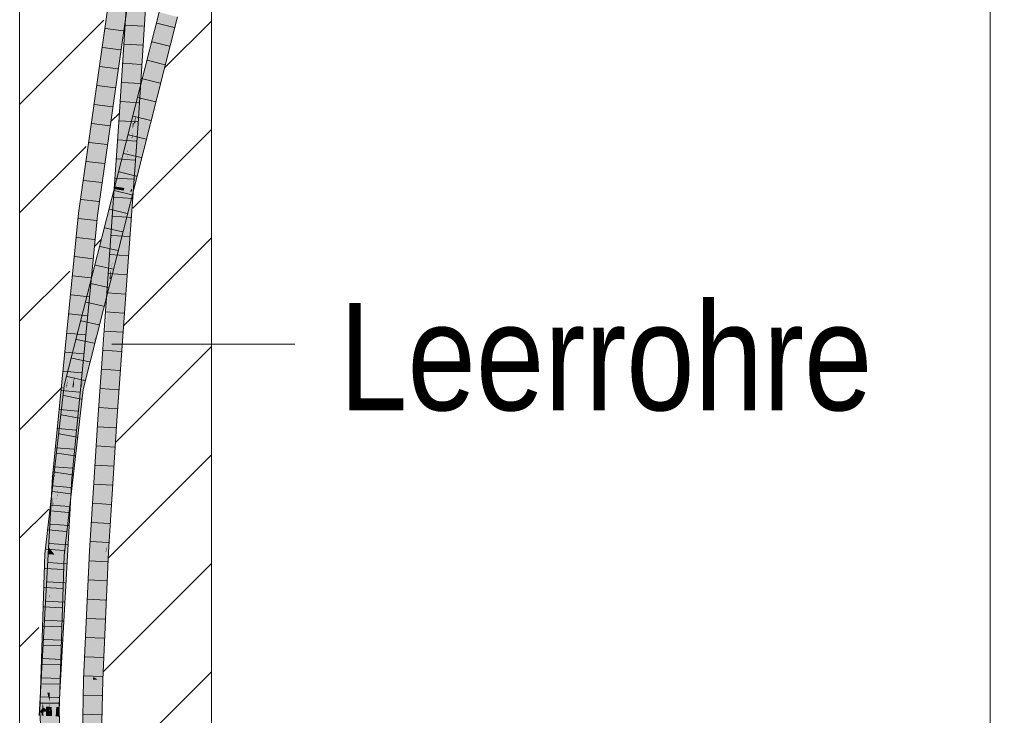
# Model space of a CAD drawing. Extents: x -620 to 300, y 62 to 1107.
# Tile 109 of 109: x 193 to 206, y 702 to 711. Entities that reach past the tile are written whole.
import ezdxf
from ezdxf.lldxf.tags import DXFTag

# ---------------------------------------------------------------- set-up
doc = ezdxf.new("R2010")
doc.units = 0
doc.layers.get('0').update_dxf_attribs({"lineweight": 35})
for name, color, linetype, lineweight, true_color in [('E_Detail_Beschriftung', 7, 'Continuous', 13, 0x009900), ('E_Detail_Wandschraffur', 7, 'Continuous', 5, 0xc0c0c0), ('E_Leerrohr 25-A06G9GDD8I', 7, 'Continuous', 9, 0xff8000), ('E_Leerrohr 25-Shading', 7, 'Continuous', 9, 0xff8000)]:
    doc.layers.add(name, color=color, linetype=linetype, lineweight=lineweight, true_color=true_color)
doc.layers.add('E_Detail_Linie_Text_Bem', color=7, linetype='Continuous', lineweight=13)
doc.styles.get("Standard").update_dxf_attribs({"font": 'ARIALN.TTF'})
tags = doc.linetypes.add('fein_strichliert', pattern=[4, 1, -2, 1]).pattern_tags.tags
tags[8:9] = [DXFTag(74, 4), DXFTag(75, 0), DXFTag(340, '0'), DXFTag(46, 0.0), DXFTag(50, 0.0), DXFTag(44, 0.0), DXFTag(45, 0.0)]
tags[6:7] = [DXFTag(74, 4), DXFTag(75, 0), DXFTag(340, '0'), DXFTag(46, 0.0), DXFTag(50, 0.0), DXFTag(44, 0.0), DXFTag(45, 0.0)]
tags[4:5] = [DXFTag(74, 4), DXFTag(75, 0), DXFTag(340, '0'), DXFTag(46, 0.0), DXFTag(50, 0.0), DXFTag(44, 0.0), DXFTag(45, 0.0)]
tags = doc.linetypes.add('fein_strichliert-A06G9GDB8I', pattern=[4, 1, -2, 1]).pattern_tags.tags
tags[8:9] = [DXFTag(74, 4), DXFTag(75, 0), DXFTag(340, '0'), DXFTag(46, 0.0), DXFTag(50, 0.0), DXFTag(44, 0.0), DXFTag(45, 0.0)]
tags[6:7] = [DXFTag(74, 4), DXFTag(75, 0), DXFTag(340, '0'), DXFTag(46, 0.0), DXFTag(50, 0.0), DXFTag(44, 0.0), DXFTag(45, 0.0)]
tags[4:5] = [DXFTag(74, 4), DXFTag(75, 0), DXFTag(340, '0'), DXFTag(46, 0.0), DXFTag(50, 0.0), DXFTag(44, 0.0), DXFTag(45, 0.0)]

# ---------------------------------------------------------------- blocks, each defined once
blk = doc.blocks.new('Shading-A06G9G1B8I', base_point=(193.119, 715.362))
at = {"layer": 'E_Leerrohr 25-Shading', "color": 31, "true_color": 0xfabd7f}
for points in [[(194.125, 712.209), (193.613, 708.608), (193.655, 708.271), (193.581, 708.28)], [(194.128, 712.208), (194.125, 712.209), (193.655, 708.271)], [(194.212, 712.196), (194.128, 712.208), (193.655, 708.271)], [(193.655, 708.271), (193.742, 708.26), (194.212, 712.196), (194.3, 712.183)], [(194.181, 709.46), (194.238, 711.75), (194.093, 709.466)], [(194.181, 709.46), (194.33, 711.798), (194.238, 711.75), (194.244, 711.803)], [(194.33, 711.798), (194.181, 709.46), (194.196, 709.459)], [(194.33, 711.798), (194.196, 709.459), (194.314, 711.192), (194.238, 709.457)], [(194.361, 711.796), (194.314, 711.192), (194.276, 709.557), (194.271, 709.538)], [(194.361, 711.796), (194.276, 709.557), (194.315, 710.178)], [(194.315, 710.178), (194.418, 711.792), (194.361, 711.796)], [(194.314, 711.192), (194.238, 709.457), (194.271, 709.538), (194.253, 709.456)], [(194.701, 710.874), (194.616, 710.896), (194.478, 709.995), (194.49, 710.372)], [(194.496, 709.704), (194.787, 710.851), (194.478, 709.995), (194.701, 710.874)], [(194.49, 710.372), (194.616, 710.896), (194.49, 710.402)], [(194.478, 709.995), (194.49, 710.372), (194.379, 709.719), (194.394, 709.974)], [(194.49, 710.402), (194.397, 710.035), (194.49, 710.372), (194.394, 709.974)], [(194.397, 710.035), (194.319, 709.726), (194.394, 709.974), (194.333, 709.724)], [(194.407, 709.715), (194.324, 709.028), (194.478, 709.995), (194.496, 709.704)], [(194.394, 709.974), (194.333, 709.724), (194.379, 709.719)], [(194.478, 709.995), (194.379, 709.719), (194.407, 709.715)], [(194.333, 709.724), (194.319, 709.726), (194.265, 709.442), (194.276, 709.557)], [(194.29, 709.253), (194.407, 709.715), (194.265, 709.442), (194.333, 709.724)], [(194.407, 709.715), (194.31, 709.332), (194.36, 709.326)], [(194.276, 709.557), (194.202, 709.265), (194.243, 709.35), (194.222, 709.262)], [(194.265, 709.442), (194.276, 709.557), (194.243, 709.35)], [(194.253, 709.456), (194.269, 709.454), (194.271, 709.538)], [(194.271, 709.538), (194.269, 709.454), (194.276, 709.557)], [(194.181, 709.46), (194.093, 709.466), (194.036, 707.419), (193.948, 707.425)], [(194.122, 708.578), (194.181, 709.46), (194.119, 708.579)], [(194.171, 709.094), (194.181, 709.46), (194.15, 709.002)], [(194.196, 709.459), (194.181, 709.46), (194.175, 709.112), (194.171, 709.094)], [(194.196, 709.459), (194.175, 709.112), (194.238, 709.457), (194.206, 709.249)], [(194.195, 708.567), (194.269, 709.454), (194.229, 709.261), (194.26, 709.455)], [(194.269, 709.454), (194.195, 708.567), (194.206, 708.565)], [(194.234, 709.371), (194.238, 709.457), (194.206, 709.249)], [(194.26, 709.455), (194.253, 709.456), (194.229, 709.261), (194.234, 709.371)], [(194.248, 709.259), (194.265, 709.441), (194.229, 709.261), (194.243, 709.35)], [(194.253, 709.456), (194.238, 709.457), (194.234, 709.371)], [(194.249, 709.259), (194.265, 709.442), (194.248, 709.259), (194.265, 709.441)], [(194.29, 709.253), (194.265, 709.442), (194.249, 709.259)], [(194.195, 708.566), (194.234, 709.371), (194.168, 709.002), (194.206, 709.249)], [(194.243, 709.35), (194.222, 709.262), (194.229, 709.261)], [(194.31, 709.332), (194.29, 709.253), (194.36, 709.326), (194.324, 709.028)], [(194.29, 709.253), (194.179, 708.816), (194.182, 708.471), (194.046, 707.932)], [(194.222, 709.262), (194.202, 709.265), (194.117, 708.825), (194.091, 708.829)], [(194.117, 708.825), (194.157, 708.819), (194.222, 709.262), (194.229, 709.261)], [(194.157, 708.819), (194.179, 708.816), (194.229, 709.261), (194.246, 709.259)], [(194.175, 709.112), (194.168, 709.002), (194.206, 709.249)], [(194.179, 708.816), (194.29, 709.253), (194.246, 709.259)], [(194.29, 709.253), (194.218, 708.733), (194.324, 709.028), (194.215, 708.599)], [(194.143, 708.575), (194.168, 709.002), (194.15, 709.002), (194.171, 709.094)], [(194.171, 709.094), (194.168, 709.002), (194.175, 709.112)], [(194.143, 708.575), (194.15, 709.002), (194.122, 708.578)], [(194.168, 709.002), (194.143, 708.575), (194.157, 708.573)], [(194.195, 708.566), (194.168, 709.002), (194.157, 708.573)], [(194.046, 707.932), (194.179, 708.816), (193.979, 707.668), (194.127, 708.613)], [(194.117, 708.825), (194.091, 708.829), (194.068, 708.622), (194.04, 708.626)], [(194.068, 708.622), (194.124, 708.613), (194.117, 708.825), (194.157, 708.819)], [(194.124, 708.613), (194.127, 708.613), (194.157, 708.819), (194.16, 708.819)], [(194.127, 708.613), (194.179, 708.816), (194.16, 708.819)], [(194.218, 708.733), (194.182, 708.471), (194.215, 708.599)], [(194.06, 708.588), (193.477, 706.168), (194.119, 708.579), (193.467, 706.013)], [(194.119, 708.579), (193.467, 706.013), (193.96, 707.597), (193.554, 705.995)], [(194.031, 708.593), (193.613, 706.946), (194.06, 708.588), (193.477, 706.168)], [(193.613, 708.608), (193.567, 708.282), (193.581, 708.28)], [(193.979, 707.668), (194.127, 708.613), (193.96, 707.597), (194.119, 708.579)], [(194.068, 708.622), (194.04, 708.626), (194.06, 708.588), (194.031, 708.593)], [(194.044, 707.418), (194.122, 708.578), (194.036, 707.419), (194.119, 708.579)], [(194.122, 708.578), (194.044, 707.418), (194.143, 708.575), (194.072, 707.416)], [(194.119, 708.579), (194.124, 708.613), (194.06, 708.588), (194.068, 708.622)], [(194.143, 708.575), (194.072, 707.416), (194.157, 708.573), (194.124, 707.413)], [(194.119, 708.579), (194.127, 708.613), (194.124, 708.613)], [(194.157, 708.573), (194.124, 707.413), (194.195, 708.566), (194.173, 708.101)], [(194.195, 708.567), (194.173, 708.101), (194.206, 708.565)], [(193.316, 704.837), (193.404, 704.83), (193.655, 708.271), (193.742, 708.26)], [(193.428, 706.367), (193.567, 708.282), (193.326, 705.504), (193.389, 706.472)], [(193.458, 706.274), (193.655, 708.271), (193.415, 706.126), (193.581, 708.28)], [(193.446, 706.52), (193.581, 708.28), (193.428, 706.367), (193.567, 708.282)], [(194.036, 707.419), (193.948, 707.425), (193.905, 705.587), (193.817, 705.593)], [(194.044, 707.418), (194.036, 707.419), (193.92, 705.586), (193.905, 705.587)], [(193.96, 705.583), (194.072, 707.416), (193.92, 705.586), (194.044, 707.418)], [(193.993, 705.581), (194.124, 707.413), (193.96, 705.583), (194.072, 707.416)], [(193.496, 706.485), (193.477, 706.168), (193.613, 706.946)], [(193.326, 705.505), (193.389, 706.472), (193.274, 705.067), (193.31, 705.676)], [(193.496, 706.485), (193.381, 706.031), (193.425, 706.022)], [(193.428, 706.367), (193.408, 706.101), (193.446, 706.52), (193.415, 706.126)], [(193.425, 706.022), (193.45, 706.017), (193.496, 706.485), (193.477, 706.168)], [(193.408, 706.101), (193.428, 706.367), (193.388, 706.03)], [(193.316, 704.837), (193.458, 706.274), (193.415, 706.126)], [(193.326, 705.504), (193.283, 704.839), (193.408, 706.101), (193.316, 704.837)], [(193.408, 706.101), (193.316, 704.837), (193.415, 706.126)], [(193.326, 705.504), (193.408, 706.101), (193.388, 706.03)], [(193.45, 706.017), (193.467, 706.013), (193.477, 706.168)], [(193.304, 705.362), (193.26, 704.712), (193.373, 705.96), (193.366, 705.869)], [(193.366, 705.869), (193.271, 704.562), (193.381, 706.031), (193.272, 704.562)], [(193.301, 704.562), (193.425, 706.022), (193.272, 704.562), (193.381, 706.031)], [(193.301, 704.562), (193.467, 706.013), (193.324, 704.836), (193.45, 706.017)], [(193.389, 704.557), (193.554, 705.995), (193.301, 704.562), (193.467, 706.013)], [(193.45, 706.017), (193.425, 706.022), (193.324, 704.836)], [(193.366, 705.869), (193.381, 706.031), (193.373, 705.96)], [(193.271, 704.562), (193.366, 705.869), (193.25, 704.564), (193.26, 704.712)], [(193.274, 705.067), (193.31, 705.676), (193.248, 704.842), (193.228, 704.844)], [(193.905, 705.587), (193.817, 705.593), (193.796, 703.877), (193.708, 703.882)], [(193.92, 705.586), (193.905, 705.587), (193.811, 703.876), (193.796, 703.877)], [(193.862, 703.873), (193.96, 705.583), (193.811, 703.876), (193.92, 705.586)], [(193.862, 703.873), (193.993, 705.581), (193.96, 705.583)], [(193.993, 705.581), (193.862, 703.873), (193.868, 703.873)], [(193.993, 705.581), (193.868, 703.873), (193.981, 705.383), (193.871, 703.873)], [(193.283, 704.839), (193.326, 705.505), (193.261, 704.841), (193.274, 705.067)], [(193.24, 704.565), (193.304, 705.362), (193.213, 704.567)], [(193.26, 704.712), (193.304, 705.362), (193.247, 704.564), (193.24, 704.565)], [(193.871, 703.873), (193.885, 703.872), (193.981, 705.383)], [(193.261, 704.841), (193.274, 705.067), (193.248, 704.842)], [(193.316, 704.837), (193.168, 702.164), (193.233, 701.726), (193.185, 701.727)], [(193.174, 702.529), (193.169, 702.221), (193.261, 704.841), (193.283, 704.839)], [(193.187, 703.317), (193.248, 704.842), (193.223, 704.646)], [(193.187, 703.317), (193.187, 702.87), (193.248, 704.842), (193.261, 704.841)], [(193.223, 704.646), (193.228, 704.844), (193.213, 704.568)], [(193.248, 704.842), (193.228, 704.844), (193.223, 704.646)], [(193.316, 704.837), (193.233, 701.726), (193.404, 704.83)], [(193.283, 704.839), (193.239, 703.828), (193.316, 704.837), (193.301, 704.556)], [(193.25, 704.564), (193.26, 704.712), (193.247, 704.564)], [(193.239, 703.828), (193.169, 702.221), (193.301, 704.556), (193.168, 702.164)], [(193.184, 703.875), (193.24, 704.565), (193.188, 703.995), (193.213, 704.567)], [(193.24, 704.565), (193.184, 703.875), (193.247, 704.564)], [(193.203, 703.851), (193.25, 704.564), (193.184, 703.875), (193.247, 704.564)], [(193.205, 704.426), (193.187, 703.317), (193.213, 704.568), (193.223, 704.646)], [(193.213, 704.567), (193.205, 704.499), (193.188, 703.995)], [(193.203, 703.851), (193.217, 703.832), (193.25, 704.564), (193.271, 704.562)], [(193.301, 704.562), (193.272, 704.562), (193.217, 703.832)], [(193.271, 704.562), (193.217, 703.832), (193.272, 704.562)], [(193.306, 703.826), (193.389, 704.557), (193.217, 703.832), (193.301, 704.562)], [(193.205, 704.426), (193.161, 703.09), (193.187, 703.317), (193.152, 702.026)], [(193.184, 703.875), (193.205, 704.499), (193.153, 703.915), (193.168, 704.175)], [(193.168, 703.765), (193.165, 703.629), (193.205, 704.426), (193.161, 703.09)], [(193.168, 704.175), (193.145, 703.975), (193.153, 703.915), (193.142, 703.928)], [(193.14, 703.932), (193.129, 703.839), (193.137, 703.838)], [(193.14, 703.932), (193.137, 703.838), (193.142, 703.928), (193.137, 703.838)], [(193.142, 703.928), (193.137, 703.838), (193.153, 703.915), (193.149, 703.838)], [(193.145, 703.975), (193.14, 703.932), (193.142, 703.928)], [(193.153, 703.915), (193.149, 703.838), (193.183, 703.877), (193.181, 703.835)], [(193.796, 703.877), (193.708, 703.882), (193.72, 702.203), (193.632, 702.206)], [(193.136, 703.71), (193.129, 703.839), (193.125, 702.896), (193.073, 702.038)], [(193.147, 703.385), (193.133, 702.824), (193.168, 703.765), (193.118, 701.9)], [(193.129, 703.839), (193.136, 703.71), (193.137, 703.838)], [(193.138, 703.118), (193.144, 703.496), (193.129, 702.966), (193.137, 703.838)], [(193.149, 703.838), (193.137, 703.838), (193.144, 703.496)], [(193.146, 703.629), (193.151, 703.328), (193.149, 703.838), (193.181, 703.835)], [(193.151, 703.328), (193.168, 702.264), (193.181, 703.835), (193.183, 703.835)], [(193.172, 702.68), (193.168, 702.264), (193.202, 703.834), (193.217, 703.832)], [(193.168, 702.264), (193.306, 703.826), (193.217, 703.832)], [(193.168, 702.264), (193.204, 702.03), (193.306, 703.826), (193.249, 702.027)], [(193.202, 703.834), (193.183, 703.835), (193.18, 703), (193.176, 703.135)], [(193.181, 703.835), (193.183, 703.835), (193.183, 703.877), (193.184, 703.875)], [(193.184, 703.875), (193.183, 703.835), (193.203, 703.851), (193.202, 703.834)], [(193.202, 703.834), (193.217, 703.832), (193.203, 703.851)], [(193.811, 703.876), (193.796, 703.877), (193.722, 702.24)], [(193.782, 702.201), (193.862, 703.873), (193.722, 702.24), (193.811, 703.876)], [(193.819, 702.899), (193.782, 702.201), (193.885, 703.872), (193.808, 702.2)], [(193.847, 703.562), (193.806, 702.709), (193.871, 703.873), (193.819, 702.899)], [(193.871, 703.873), (193.819, 702.899), (193.885, 703.872)], [(193.871, 703.873), (193.862, 703.873), (193.847, 703.562)], [(193.136, 703.71), (193.113, 702.036), (193.12, 702.035)], [(193.161, 703.09), (193.165, 703.629), (193.117, 701.849), (193.118, 701.9)], [(193.146, 703.629), (193.144, 703.496), (193.147, 703.335)], [(193.147, 703.335), (193.148, 703.283), (193.146, 703.629), (193.151, 703.328)], [(193.144, 703.496), (193.122, 702.035), (193.147, 703.335), (193.123, 702.035)], [(193.14, 703.251), (193.133, 702.824), (193.147, 703.385)], [(193.133, 702.824), (193.14, 703.251), (193.074, 701.732), (193.067, 701.927)], [(193.147, 703.335), (193.123, 702.035), (193.152, 702.033)], [(193.148, 703.283), (193.147, 703.335), (193.147, 703.27)], [(193.16, 702.033), (193.168, 702.264), (193.147, 703.27), (193.148, 703.283)], [(193.16, 702.033), (193.147, 703.27), (193.152, 702.033)], [(193.148, 703.283), (193.168, 702.264), (193.151, 703.328)], [(193.151, 701.848), (193.187, 703.317), (193.152, 702.026)], [(193.151, 701.848), (193.161, 702.033), (193.187, 703.317), (193.169, 702.221)], [(193.187, 702.87), (193.187, 703.317), (193.183, 703.043)], [(193.122, 702.035), (193.138, 703.118), (193.12, 702.035), (193.129, 702.966)], [(193.176, 703.135), (193.172, 702.68), (193.18, 703)], [(193.161, 703.09), (193.117, 701.849), (193.119, 701.849)], [(193.152, 702.026), (193.161, 703.09), (193.148, 701.849), (193.119, 701.849)], [(193.174, 702.529), (193.187, 702.87), (193.183, 703.043)], [(193.125, 702.896), (193.073, 702.038), (193.113, 702.036)], [(193.806, 702.709), (193.782, 702.201), (193.819, 702.899)], [(193.133, 702.824), (193.074, 701.732), (193.105, 701.73)], [(193.133, 702.824), (193.108, 701.849), (193.118, 701.9), (193.117, 701.849)], [(193.161, 702.033), (193.168, 702.264), (193.16, 702.033)], [(193.173, 702.032), (193.168, 702.264), (193.161, 702.033)], [(193.161, 702.033), (193.168, 702.164), (193.169, 702.221)], [(193.204, 702.03), (193.168, 702.264), (193.173, 702.032)], [(193.782, 702.201), (193.722, 702.24), (193.72, 702.203)], [(193.181, 701.848), (193.168, 702.164), (193.151, 701.848)], [(193.72, 702.203), (193.632, 702.206), (193.686, 700.478), (193.597, 700.479)], [(193.782, 702.201), (193.72, 702.203), (193.721, 700.478), (193.686, 700.478)], [(193.774, 700.477), (193.808, 702.2), (193.721, 700.478), (193.782, 702.201)], [(193.073, 702.038), (193.067, 701.841), (193.113, 702.036), (193.11, 701.814)], [(193.113, 702.036), (193.11, 701.814), (193.12, 702.035), (193.118, 701.809)], [(193.118, 701.809), (193.118, 701.809), (193.12, 702.035), (193.122, 702.035)], [(193.122, 702.035), (193.118, 701.809), (193.123, 702.035)], [(193.123, 702.035), (193.118, 701.809), (193.153, 701.92), (193.149, 701.789)], [(193.123, 702.035), (193.153, 701.92), (193.152, 702.033)], [(193.149, 701.848), (193.151, 701.92), (193.148, 701.849), (193.152, 702.026)], [(193.153, 701.848), (193.16, 702.033), (193.152, 702.033)], [(193.161, 702.033), (193.16, 702.033), (193.153, 701.848)], [(193.153, 701.848), (193.153, 701.786), (193.161, 702.033)], [(193.179, 701.786), (193.173, 702.032), (193.153, 701.786), (193.161, 702.033)], [(193.179, 701.786), (193.242, 701.786), (193.173, 702.032), (193.204, 702.03)], [(193.204, 702.03), (193.242, 701.786), (193.249, 702.027)], [(193.062, 701.85), (193.056, 701.732), (193.069, 701.732)], [(193.069, 701.877), (193.067, 701.927), (193.066, 701.786), (193.062, 701.85)], [(193.067, 701.841), (193.065, 701.786), (193.068, 701.786)], [(193.066, 701.786), (193.07, 701.849), (193.068, 701.849)], [(193.066, 701.786), (193.069, 701.732), (193.07, 701.849), (193.074, 701.732)], [(193.067, 701.841), (193.068, 701.786), (193.11, 701.814), (193.11, 701.786)], [(193.07, 701.849), (193.069, 701.877), (193.068, 701.849)], [(193.108, 701.849), (193.105, 701.73), (193.117, 701.849), (193.114, 701.73)], [(193.114, 701.73), (193.115, 701.73), (193.118, 701.9)], [(193.119, 701.849), (193.115, 701.73), (193.148, 701.849), (193.144, 701.729)], [(193.117, 701.849), (193.115, 701.73), (193.119, 701.849)], [(193.151, 701.848), (193.151, 701.92), (193.144, 701.729)], [(193.144, 701.729), (193.149, 701.848), (193.148, 701.849)], [(193.185, 701.727), (193.181, 701.848), (193.144, 701.729), (193.151, 701.848)], [(193.153, 701.92), (193.149, 701.789), (193.153, 701.848), (193.15, 701.788)], [(193.15, 701.788), (193.153, 701.786), (193.153, 701.848)], [(193.068, 701.786), (193.065, 701.786), (193.067, 701.742)], [(193.068, 701.786), (193.067, 701.742), (193.11, 701.786), (193.125, 701.064)], [(193.127, 701.05), (193.067, 701.742), (193.14, 699.897)], [(193.11, 701.786), (193.118, 701.786), (193.11, 701.814), (193.118, 701.809)], [(193.125, 701.064), (193.127, 701.05), (193.11, 701.786), (193.118, 701.786)], [(193.118, 701.809), (193.118, 701.786), (193.149, 701.789), (193.149, 701.786)], [(193.118, 701.786), (193.127, 701.05), (193.135, 700.951)], [(193.149, 701.786), (193.118, 701.786), (193.152, 701.532)], [(193.152, 701.532), (193.118, 701.786), (193.161, 700.654), (193.135, 700.951)], [(193.149, 701.786), (193.153, 701.786), (193.149, 701.789)], [(193.153, 701.786), (193.149, 701.786), (193.168, 701.409), (193.152, 701.532)], [(193.179, 701.786), (193.153, 701.786), (193.168, 701.409)], [(193.318, 699.856), (193.242, 701.786), (193.168, 701.409), (193.179, 701.786)]]:
    blk.add_solid(points, dxfattribs=at)
at = {"layer": 'E_Leerrohr 25-Shading', "color": 43, "true_color": 0xd7ab7f}
for points in [[(194.125, 712.209), (194.089, 712.214), (193.613, 708.608), (193.73, 709.511)], [(193.73, 709.511), (194.089, 712.214), (193.987, 711.497)], [(194.057, 710.345), (194.3, 712.183), (193.742, 708.26)], [(194.335, 712.178), (194.3, 712.183), (194.057, 710.345)], [(194.138, 710.781), (194.336, 712.178), (194.124, 710.785), (194.335, 712.178)], [(194.235, 711.719), (194.059, 709.469), (194.238, 711.75), (194.067, 709.468)], [(194.171, 711.097), (194.059, 709.469), (194.235, 711.719)], [(194.237, 711.734), (194.124, 710.226), (194.087, 709.467), (194.069, 709.468)], [(194.093, 709.466), (194.238, 711.75), (194.087, 709.467), (194.237, 711.734)], [(194.315, 710.178), (194.286, 709.619), (194.418, 711.792), (194.326, 709.877)], [(194.418, 711.792), (194.326, 709.877), (194.451, 711.729), (194.337, 709.948)], [(193.987, 711.497), (193.67, 709.181), (193.73, 709.511), (193.622, 708.697)], [(193.67, 709.181), (193.987, 711.497), (193.697, 709.456)], [(194.056, 709.469), (194.059, 709.469), (194.142, 710.811), (194.171, 711.097)], [(194.616, 710.896), (194.581, 710.906), (194.49, 710.402), (194.524, 710.682)], [(194.822, 710.842), (194.787, 710.851), (194.524, 709.701), (194.496, 709.704)], [(194.524, 710.682), (194.581, 710.906), (194.525, 710.687)], [(194.532, 709.7), (194.822, 710.842), (194.524, 709.701)], [(193.826, 708.587), (194.138, 710.781), (194.057, 710.345), (194.124, 710.785)], [(194.525, 710.687), (194.442, 710.359), (194.524, 710.682), (194.44, 710.345)], [(194.49, 710.402), (194.524, 710.682), (194.397, 710.035), (194.44, 710.345)], [(193.826, 708.587), (194.057, 710.345), (193.773, 708.256), (193.742, 708.26)], [(194.397, 710.035), (194.44, 710.345), (194.313, 709.709), (194.364, 710.042)], [(194.44, 710.345), (194.442, 710.359), (194.364, 710.042), (194.367, 710.066)], [(194.124, 710.226), (194.067, 709.468), (194.069, 709.468)], [(194.269, 709.454), (194.277, 709.454), (194.315, 710.178)], [(194.367, 710.066), (194.11, 709.054), (194.364, 710.042), (194.138, 709.144)], [(194.364, 710.042), (194.138, 709.144), (194.313, 709.709)], [(194.326, 709.877), (194.306, 709.452), (194.337, 709.948)], [(194.397, 710.035), (194.313, 709.709), (194.319, 709.726)], [(194.286, 709.619), (194.277, 709.454), (194.326, 709.877), (194.306, 709.452)], [(194.276, 709.557), (194.319, 709.726), (194.286, 709.619)], [(194.524, 709.701), (194.496, 709.704), (194.402, 709.237), (194.378, 709.241)], [(194.414, 709.236), (194.532, 709.7), (194.402, 709.237), (194.524, 709.701)], [(194.202, 709.265), (194.276, 709.557), (194.138, 709.144), (194.286, 709.619)], [(193.695, 709.443), (193.576, 708.493), (193.697, 709.456), (193.67, 709.181)], [(193.582, 708.646), (193.576, 708.493), (193.695, 709.443)], [(193.613, 708.608), (193.73, 709.511), (193.613, 708.607), (193.622, 708.697)], [(194.093, 709.466), (193.953, 707.532), (193.96, 707.597), (193.952, 707.509)], [(194.093, 709.466), (194.087, 709.467), (193.954, 707.557), (193.969, 707.896)], [(194.093, 709.466), (193.954, 707.557), (193.955, 707.565)], [(194.069, 709.468), (193.999, 708.594), (194.087, 709.467), (193.969, 707.896)], [(194.067, 709.468), (194.003, 708.675), (194.069, 709.468), (193.999, 708.594)], [(194.006, 708.764), (194.003, 708.675), (194.059, 709.469), (194.067, 709.468)], [(194.059, 709.469), (194.056, 709.469), (194.006, 708.764)], [(194.182, 707.857), (194.277, 709.454), (194.206, 708.565), (194.269, 709.454)], [(194.243, 708.559), (194.306, 709.452), (194.224, 708.562), (194.277, 709.454)], [(193.67, 709.181), (193.576, 708.493), (193.622, 708.697), (193.567, 708.282)], [(194.023, 708.629), (194.202, 709.265), (194.009, 708.631), (194.01, 708.632)], [(194.202, 709.265), (194.138, 709.144), (194.01, 708.632)], [(194.11, 709.054), (194.01, 708.632), (194.138, 709.144)], [(194.091, 708.829), (194.202, 709.265), (194.031, 708.628), (194.023, 708.629)], [(194.216, 708.527), (194.118, 708.068), (194.402, 709.237), (194.414, 709.236)], [(194.378, 709.241), (194.324, 709.028), (194.402, 709.237), (194.216, 708.527)], [(194.01, 708.632), (194.11, 709.054), (194.004, 708.632), (194.02, 708.699)], [(194.231, 708.596), (194.324, 709.028), (194.215, 708.599)], [(193.996, 708.598), (194.003, 708.675), (193.995, 708.598), (194.006, 708.764)], [(194.04, 708.626), (194.091, 708.829), (194.031, 708.628)], [(193.582, 708.646), (193.531, 708.286), (193.537, 708.285)], [(193.537, 708.285), (193.549, 708.284), (193.582, 708.646), (193.576, 708.493)], [(193.622, 708.697), (193.567, 708.282), (193.613, 708.607)], [(193.987, 708.569), (193.911, 708.24), (194.02, 708.699)], [(194.004, 708.632), (193.985, 708.55), (194.009, 708.631)], [(194.003, 708.675), (193.996, 708.598), (193.999, 708.598)], [(194.01, 708.632), (193.999, 708.598), (194.001, 708.597)], [(194.014, 708.595), (194.023, 708.629), (194.001, 708.597), (194.009, 708.631)], [(194.01, 708.632), (194.004, 708.632), (194.009, 708.631)], [(194.031, 708.593), (193.899, 708.144), (193.704, 707.303)], [(193.987, 708.569), (193.801, 707.834), (193.735, 707.474)], [(193.773, 708.256), (193.779, 708.256), (193.826, 708.587)], [(194.031, 708.593), (194.03, 708.593), (193.851, 707.98), (193.86, 708.016)], [(193.86, 708.016), (194.03, 708.593), (193.896, 708.174), (194.021, 708.594)], [(193.911, 708.24), (193.896, 708.174), (194.001, 708.597), (194.014, 708.595)], [(194.014, 708.595), (193.896, 708.174), (194.021, 708.594)], [(193.999, 708.598), (193.985, 708.55), (194.001, 708.597), (193.911, 708.24)], [(193.999, 708.594), (193.96, 708.111), (193.933, 707.426), (193.912, 707.428)], [(193.999, 708.594), (193.933, 707.426), (193.969, 707.896)], [(194.118, 708.068), (194.216, 708.527), (193.942, 707.377), (193.991, 707.6)], [(193.996, 708.598), (193.983, 708.44), (193.999, 708.594), (193.96, 708.111)], [(193.983, 708.44), (193.996, 708.598), (193.995, 708.598)], [(193.991, 707.6), (194.216, 708.527), (194.082, 708.015)], [(193.996, 708.598), (193.999, 708.594), (193.999, 708.598)], [(194.031, 708.628), (194.023, 708.629), (194.021, 708.594), (194.014, 708.595)], [(194.03, 708.593), (194.04, 708.626), (194.021, 708.594), (194.031, 708.628)], [(194.031, 708.593), (194.04, 708.626), (194.03, 708.593)], [(194.182, 708.471), (194.082, 708.015), (194.206, 708.565), (194.207, 708.565)], [(194.207, 708.565), (194.082, 708.015), (194.224, 708.562), (194.216, 708.527)], [(194.173, 708.101), (194.155, 707.41), (194.206, 708.565), (194.182, 707.857)], [(194.182, 707.856), (194.172, 707.562), (194.224, 708.562), (194.243, 708.559)], [(194.207, 708.565), (194.215, 708.599), (194.206, 708.565)], [(194.215, 708.599), (194.207, 708.565), (194.231, 708.596), (194.224, 708.562)], [(193.549, 708.284), (193.567, 708.282), (193.576, 708.493)], [(194.082, 708.015), (194.182, 708.471), (193.958, 707.539), (194.046, 707.932)], [(193.537, 708.285), (193.416, 706.889), (193.389, 706.472), (193.388, 706.471)], [(193.537, 708.285), (193.389, 706.472), (193.549, 708.284)], [(193.389, 706.472), (193.567, 708.282), (193.549, 708.284)], [(193.416, 706.889), (193.537, 708.285), (193.437, 707.226), (193.531, 708.286)], [(193.437, 707.226), (193.531, 708.286), (193.459, 707.562)], [(193.649, 707.151), (193.742, 708.26), (193.613, 706.946)], [(193.662, 707.227), (193.773, 708.256), (193.649, 707.151), (193.742, 708.26)], [(193.697, 707.426), (193.779, 708.256), (193.662, 707.227), (193.773, 708.256)], [(193.899, 708.144), (193.851, 707.98), (193.704, 707.303), (193.613, 706.946)], [(194.082, 708.015), (193.938, 707.41), (193.991, 707.6), (193.925, 707.325)], [(193.938, 707.41), (194.082, 708.015), (193.959, 707.543)], [(194.173, 708.101), (194.124, 707.413), (194.129, 707.412)], [(194.155, 707.41), (194.173, 708.101), (194.129, 707.412)], [(193.954, 707.557), (193.969, 707.896), (193.934, 707.432)], [(193.959, 707.546), (194.046, 707.932), (193.979, 707.668)], [(193.801, 707.834), (193.78, 707.751), (193.613, 706.946), (193.496, 706.485)], [(193.496, 706.485), (193.78, 707.751), (193.496, 706.485), (193.515, 706.612)], [(193.515, 706.612), (193.78, 707.751), (193.532, 706.724), (193.623, 707.133)], [(193.801, 707.834), (193.613, 706.946), (193.735, 707.474)], [(194.155, 707.41), (194.161, 707.41), (194.182, 707.856), (194.172, 707.562)], [(193.898, 707.31), (193.958, 707.539), (193.979, 707.668), (193.959, 707.546)], [(193.955, 707.565), (193.979, 707.668), (193.96, 707.597)], [(193.221, 704.844), (193.459, 707.562), (193.293, 705.879)], [(193.221, 704.844), (193.228, 704.844), (193.459, 707.562), (193.437, 707.226)], [(193.96, 707.597), (193.554, 705.995), (193.88, 707.243)], [(193.958, 707.539), (193.898, 707.31), (193.797, 706.819), (193.756, 706.68)], [(193.958, 707.539), (193.797, 706.819), (193.959, 707.543), (193.938, 707.41)], [(193.88, 707.243), (193.898, 707.31), (193.96, 707.597), (193.955, 707.565)], [(193.942, 707.377), (193.991, 707.6), (193.917, 707.277), (193.925, 707.325)], [(193.944, 707.426), (193.953, 707.532), (193.934, 707.432), (193.954, 707.557)], [(193.953, 707.532), (193.944, 707.426), (193.949, 707.481)], [(193.944, 707.426), (193.945, 707.425), (193.949, 707.481)], [(193.949, 707.482), (193.945, 707.425), (193.952, 707.509), (193.948, 707.425)], [(193.952, 707.509), (193.948, 707.425), (193.96, 707.597)], [(193.953, 707.532), (193.949, 707.482), (193.952, 707.509)], [(193.954, 707.557), (193.953, 707.532), (193.955, 707.565)], [(193.63, 706.928), (193.601, 706.456), (193.662, 707.227), (193.697, 707.426)], [(193.938, 707.41), (193.797, 706.819), (193.925, 707.325), (193.824, 706.91)], [(193.945, 707.425), (193.802, 705.594), (193.811, 705.593)], [(193.945, 707.425), (193.897, 706.945), (193.802, 705.594), (193.833, 706.107)], [(193.811, 705.593), (193.817, 705.593), (193.945, 707.425), (193.948, 707.425)], [(193.823, 706.187), (193.933, 707.426), (193.895, 707.189)], [(193.933, 707.426), (193.912, 707.428), (193.895, 707.189)], [(193.933, 707.426), (193.897, 706.945), (193.944, 707.426)], [(193.897, 706.945), (193.945, 707.425), (193.944, 707.426)], [(193.944, 707.426), (193.934, 707.432), (193.933, 707.426)], [(194.124, 707.413), (193.993, 705.581), (194.068, 706.474), (193.999, 705.58)], [(194.106, 707.053), (194.03, 705.578), (194.155, 707.41), (194.126, 706.925)], [(194.124, 707.413), (194.068, 706.474), (194.106, 707.053)], [(194.124, 707.413), (194.106, 707.053), (194.129, 707.412)], [(194.106, 707.053), (194.155, 707.41), (194.129, 707.412)], [(194.126, 706.925), (194.161, 707.41), (194.155, 707.41)], [(193.31, 705.676), (193.416, 706.889), (193.228, 704.844), (193.437, 707.226)], [(193.771, 706.762), (193.88, 707.243), (193.554, 705.997)], [(193.63, 706.928), (193.662, 707.227), (193.649, 707.151)], [(193.756, 706.68), (193.898, 707.31), (193.742, 706.635), (193.88, 707.243)], [(193.925, 707.325), (193.824, 706.91), (193.917, 707.277)], [(193.404, 704.83), (193.63, 706.928), (193.613, 706.946), (193.649, 707.151)], [(193.532, 706.724), (193.623, 707.133), (193.553, 706.86)], [(194.01, 705.579), (194.03, 705.578), (194.106, 707.053)], [(193.416, 706.889), (193.31, 705.676), (193.388, 706.471)], [(193.394, 706.096), (193.532, 706.724), (193.546, 706.832), (193.553, 706.86)], [(193.556, 706.057), (193.63, 706.928), (193.418, 704.829), (193.404, 704.83)], [(193.601, 706.456), (193.63, 706.928), (193.556, 706.057)], [(193.604, 706.145), (193.708, 706.453), (193.824, 706.91)], [(193.794, 706.807), (193.824, 706.91), (193.797, 706.819)], [(193.816, 705.88), (193.897, 706.944), (193.851, 706.477)], [(193.546, 706.832), (193.389, 706.115), (193.38, 706.032), (193.378, 706.032)], [(193.546, 706.832), (193.38, 706.032), (193.394, 706.096)], [(193.381, 706.031), (193.515, 706.612), (193.394, 706.096), (193.532, 706.724)], [(193.389, 706.115), (193.546, 706.832), (193.421, 706.339)], [(193.742, 706.635), (193.771, 706.762), (193.554, 705.995), (193.554, 705.997)], [(193.749, 706.649), (193.794, 706.807), (193.756, 706.68), (193.797, 706.819)], [(193.515, 706.612), (193.381, 706.031), (193.496, 706.485)], [(193.742, 706.635), (193.554, 705.995), (193.734, 706.598), (193.604, 706.145)], [(193.756, 706.68), (193.742, 706.635), (193.749, 706.649), (193.734, 706.598)], [(193.523, 705.664), (193.601, 706.456), (193.556, 706.057)], [(193.571, 705.991), (193.708, 706.453), (193.561, 705.994), (193.604, 706.145)], [(193.589, 705.987), (193.708, 706.453), (193.571, 705.991)], [(193.78, 705.595), (193.851, 706.477), (193.823, 706.187)], [(193.78, 705.595), (193.794, 705.594), (193.851, 706.477), (193.816, 705.88)], [(193.999, 705.58), (194.01, 705.579), (194.068, 706.474)], [(193.372, 706.033), (193.389, 706.115), (193.345, 706.039), (193.421, 706.339)], [(193.389, 706.115), (193.372, 706.033), (193.378, 706.032)], [(193.38, 706.032), (193.381, 706.031), (193.394, 706.096)], [(193.604, 706.145), (193.554, 705.995), (193.561, 705.994)], [(193.833, 706.107), (193.794, 705.594), (193.802, 705.594)], [(193.293, 705.59), (193.205, 704.499), (193.372, 706.033), (193.304, 705.362)], [(193.293, 705.59), (193.372, 706.033), (193.345, 706.039)], [(193.378, 706.032), (193.372, 706.033), (193.372, 705.96), (193.304, 705.362)], [(193.306, 703.826), (193.571, 705.991), (193.389, 704.557)], [(193.571, 705.991), (193.306, 703.826), (193.589, 705.987), (193.586, 705.954)], [(193.38, 706.032), (193.378, 706.032), (193.373, 705.96), (193.372, 705.96)], [(193.373, 705.96), (193.381, 706.031), (193.38, 706.032)], [(193.389, 704.557), (193.424, 704.828), (193.554, 705.995), (193.561, 705.994)], [(193.586, 705.954), (193.402, 704.557), (193.517, 705.355), (193.407, 704.556)], [(193.427, 704.828), (193.523, 705.664), (193.418, 704.829), (193.556, 706.057)], [(193.424, 704.828), (193.571, 705.991), (193.561, 705.994)], [(193.232, 705.108), (193.251, 705.274), (193.268, 705.623), (193.293, 705.879)], [(193.202, 704.846), (193.232, 705.108), (193.228, 705.22), (193.268, 705.623)], [(193.251, 705.062), (193.293, 705.59), (193.206, 704.606), (193.231, 704.912)], [(193.231, 704.912), (193.293, 705.59), (193.268, 705.37)], [(193.427, 704.828), (193.441, 704.827), (193.523, 705.664)], [(193.794, 705.594), (193.78, 705.595), (193.681, 703.883), (193.672, 703.884)], [(193.794, 705.594), (193.681, 703.883), (193.761, 704.812), (193.702, 703.882)], [(193.794, 705.594), (193.761, 704.812), (193.802, 705.594)], [(193.802, 705.594), (193.792, 705.397), (193.811, 705.593), (193.798, 705.396)], [(193.811, 705.593), (193.798, 705.396), (193.817, 705.593), (193.804, 705.396)], [(193.981, 705.383), (193.986, 705.383), (193.993, 705.581), (193.999, 705.58)], [(193.986, 705.383), (193.999, 705.382), (193.999, 705.58), (194.01, 705.579)], [(194.017, 705.381), (194.03, 705.578), (193.999, 705.382), (194.01, 705.579)], [(193.228, 705.023), (193.231, 704.912), (193.268, 705.37)], [(193.41, 704.556), (193.517, 705.355), (193.407, 704.556)], [(193.426, 704.555), (193.517, 705.355), (193.41, 704.556)], [(193.798, 705.396), (193.702, 703.882), (193.804, 705.396), (193.708, 703.882)], [(193.792, 705.397), (193.761, 704.812), (193.798, 705.396)], [(193.981, 705.383), (193.885, 703.872), (193.984, 705.113), (193.899, 703.953)], [(193.912, 703.87), (193.921, 703.87), (193.999, 705.382), (194.017, 705.381)], [(193.981, 705.383), (193.984, 705.113), (193.999, 705.382)], [(193.202, 704.846), (193.228, 705.22), (193.198, 704.846), (193.203, 704.967)], [(193.215, 704.844), (193.251, 705.274), (193.214, 704.845), (193.232, 705.108)], [(193.215, 704.844), (193.219, 704.844), (193.251, 705.274), (193.232, 704.997)], [(193.251, 705.062), (193.145, 703.975), (193.232, 704.83), (193.168, 704.175)], [(193.232, 705.108), (193.202, 704.846), (193.214, 704.845)], [(193.899, 703.953), (193.924, 704.091), (193.984, 705.113)], [(193.206, 704.606), (193.231, 704.912), (193.173, 704.261), (193.175, 704.304)], [(193.228, 705.023), (193.185, 704.48), (193.231, 704.912), (193.175, 704.304)], [(193.185, 704.48), (193.228, 705.023), (193.187, 704.511)], [(193.187, 704.511), (193.228, 705.023), (193.204, 704.808)], [(193.203, 704.967), (193.192, 704.846), (193.198, 704.846)], [(193.219, 704.844), (193.221, 704.844), (193.232, 704.997)], [(193.179, 704.593), (193.148, 704.031), (193.204, 704.808), (193.187, 704.511)], [(193.168, 703.765), (193.205, 704.426), (193.219, 704.844), (193.221, 704.844)], [(193.179, 704.617), (193.178, 704.569), (193.192, 704.846), (193.18, 704.569)], [(193.192, 704.846), (193.18, 704.569), (193.198, 704.846), (193.181, 704.568)], [(193.198, 704.846), (193.181, 704.568), (193.19, 704.568)], [(193.198, 704.846), (193.19, 704.567), (193.202, 704.846), (193.191, 704.567)], [(193.201, 704.567), (193.214, 704.845), (193.191, 704.567), (193.202, 704.846)], [(193.202, 704.567), (193.206, 704.651), (193.201, 704.567), (193.214, 704.845)], [(193.219, 704.844), (193.215, 704.844), (193.206, 704.567), (193.202, 704.567)], [(193.215, 704.844), (193.214, 704.845), (193.206, 704.651)], [(193.232, 704.83), (193.206, 704.567), (193.21, 704.567)], [(193.221, 704.844), (193.211, 704.568), (193.228, 704.844), (193.213, 704.568)], [(193.441, 704.827), (193.427, 704.828), (193.293, 702.161), (193.359, 703.743)], [(193.359, 703.743), (193.427, 704.828), (193.373, 704.084), (193.418, 704.829)], [(193.393, 704.557), (193.404, 704.83), (193.389, 704.557)], [(193.402, 704.557), (193.418, 704.829), (193.393, 704.557), (193.404, 704.83)], [(193.067, 701.927), (193.175, 704.45), (193.019, 701.734), (193.179, 704.617)], [(193.176, 704.569), (193.093, 703.842), (193.178, 704.568), (193.148, 704.031)], [(193.202, 704.567), (193.147, 703.385), (193.206, 704.567), (193.168, 703.765)], [(193.181, 704.568), (193.175, 704.45), (193.187, 704.454), (193.151, 703.546)], [(193.206, 704.567), (193.168, 704.175), (193.21, 704.567), (193.205, 704.499)], [(193.173, 703.934), (193.202, 704.567), (193.174, 703.964), (193.201, 704.567)], [(193.187, 704.454), (193.174, 703.964), (193.191, 704.567), (193.201, 704.567)], [(193.178, 704.569), (193.175, 704.45), (193.18, 704.569)], [(193.18, 704.569), (193.175, 704.45), (193.181, 704.568)], [(193.179, 704.593), (193.176, 704.569), (193.178, 704.568)], [(193.181, 704.568), (193.187, 704.454), (193.19, 704.568)], [(193.19, 704.567), (193.187, 704.454), (193.191, 704.567)], [(193.211, 704.568), (193.205, 704.426), (193.213, 704.568)], [(193.249, 702.026), (193.358, 703.824), (193.389, 704.555)], [(193.402, 704.557), (193.306, 703.826), (193.407, 704.556)], [(193.312, 703.825), (193.41, 704.556), (193.306, 703.826), (193.407, 704.556)], [(193.312, 703.825), (193.342, 703.823), (193.41, 704.556), (193.426, 704.555)], [(193.389, 704.555), (193.358, 703.824), (193.393, 704.557), (193.373, 704.084)], [(193.373, 704.084), (193.402, 704.557), (193.393, 704.557)], [(193.389, 704.555), (193.393, 704.557), (193.389, 704.557)], [(193.14, 703.251), (193.151, 703.546), (193.067, 701.927), (193.175, 704.45)], [(193.148, 704.031), (193.145, 703.975), (193.187, 704.511), (193.185, 704.48)], [(193.185, 704.48), (193.145, 703.975), (193.175, 704.304)], [(193.151, 703.546), (193.147, 703.385), (193.187, 704.454), (193.174, 703.964)], [(193.175, 704.304), (193.145, 703.975), (193.173, 704.261)], [(193.093, 703.842), (193.129, 703.839), (193.148, 704.031), (193.14, 703.932)], [(193.14, 703.932), (193.145, 703.975), (193.148, 704.031)], [(193.252, 702.027), (193.359, 703.743), (193.249, 702.027), (193.373, 704.084)], [(193.908, 703.871), (193.924, 704.091), (193.893, 703.872), (193.899, 703.953)], [(193.912, 703.87), (193.924, 704.091), (193.908, 703.871)], [(193.174, 703.964), (193.147, 703.385), (193.173, 703.934)], [(193.681, 703.883), (193.672, 703.884), (193.606, 702.207), (193.595, 702.207)], [(193.606, 702.207), (193.702, 703.882), (193.681, 703.883)], [(193.606, 702.207), (193.632, 702.206), (193.702, 703.882), (193.634, 702.245)], [(193.634, 702.245), (193.708, 703.882), (193.702, 703.882)], [(193.899, 703.953), (193.885, 703.872), (193.893, 703.872)], [(193.073, 702.038), (193.129, 703.839), (193.036, 702.041), (193.093, 703.842)], [(193.306, 703.826), (193.249, 702.027), (193.244, 701.809), (193.243, 701.801)], [(193.306, 703.826), (193.244, 701.809), (193.312, 703.825)], [(193.312, 703.825), (193.252, 702.027), (193.293, 702.265), (193.268, 702.026)], [(193.312, 703.825), (193.293, 702.265), (193.342, 703.823)], [(193.808, 702.2), (193.843, 702.699), (193.893, 703.872), (193.908, 703.871)], [(193.885, 703.872), (193.808, 702.2), (193.893, 703.872)], [(193.845, 702.199), (193.921, 703.87), (193.841, 702.199), (193.912, 703.87)], [(193.843, 702.699), (193.892, 703.4), (193.908, 703.871), (193.912, 703.87)], [(193.264, 701.847), (193.293, 702.161), (193.24, 701.847), (193.359, 703.743)], [(193.147, 703.385), (193.151, 703.546), (193.14, 703.251)], [(193.822, 702.2), (193.892, 703.4), (193.816, 702.2), (193.843, 702.699)], [(193.822, 702.2), (193.826, 702.199), (193.892, 703.4), (193.879, 703.088)], [(193.826, 702.199), (193.841, 702.199), (193.879, 703.088)], [(193.843, 702.699), (193.808, 702.2), (193.816, 702.2)], [(193.281, 702.025), (193.293, 702.265), (193.268, 702.026)], [(193.286, 702.025), (193.293, 702.265), (193.281, 702.025)], [(193.293, 702.161), (193.264, 701.847), (193.276, 701.847)], [(193.606, 702.207), (193.595, 702.207), (193.583, 700.48), (193.561, 700.48)], [(193.597, 700.479), (193.632, 702.206), (193.583, 700.48), (193.606, 702.207)], [(193.776, 700.477), (193.822, 702.2), (193.774, 700.477), (193.816, 702.2)], [(193.816, 702.2), (193.808, 702.2), (193.774, 700.477)], [(193.776, 700.477), (193.779, 700.477), (193.822, 702.2), (193.826, 702.199)], [(193.779, 700.477), (193.805, 700.477), (193.826, 702.199), (193.841, 702.199)], [(193.811, 700.477), (193.845, 702.199), (193.805, 700.477), (193.841, 702.199)], [(193.028, 701.786), (193.067, 701.841), (193.036, 702.041), (193.073, 702.038)], [(193.249, 702.026), (193.233, 701.726), (193.249, 702.027), (193.252, 702.027)], [(193.245, 701.847), (193.249, 702.027), (193.242, 701.787)], [(193.243, 701.786), (193.268, 702.026), (193.244, 701.809)], [(193.243, 701.786), (193.268, 701.787), (193.268, 702.026), (193.281, 702.025)], [(193.252, 702.027), (193.244, 701.809), (193.268, 702.026)], [(193.268, 701.787), (193.278, 701.787), (193.281, 702.025), (193.286, 702.025)], [(193.067, 701.927), (193.019, 701.734), (193.048, 701.733)], [(193.067, 701.841), (193.028, 701.786), (193.064, 701.786)], [(193.059, 701.85), (193.048, 701.733), (193.062, 701.85), (193.056, 701.732)], [(193.067, 701.927), (193.059, 701.85), (193.062, 701.85)], [(193.065, 701.786), (193.067, 701.841), (193.064, 701.786)], [(193.252, 701.725), (193.264, 701.847), (193.233, 701.726), (193.24, 701.847)], [(193.243, 701.801), (193.245, 701.847), (193.242, 701.786), (193.242, 701.787)], [(193.264, 701.847), (193.252, 701.725), (193.276, 701.847), (193.269, 701.724)], [(193.105, 699.842), (193.141, 699.845), (193.028, 701.786), (193.141, 699.865)], [(193.028, 701.786), (193.067, 701.742), (193.064, 701.786)], [(193.028, 701.786), (193.141, 699.865), (193.067, 701.742), (193.14, 699.897)], [(193.067, 701.742), (193.065, 701.786), (193.064, 701.786)], [(193.243, 701.801), (193.242, 701.786), (193.243, 701.786)], [(193.288, 700.911), (193.242, 701.786), (193.318, 699.856)], [(193.256, 701.541), (193.242, 701.786), (193.287, 700.94), (193.288, 700.911)], [(193.242, 701.786), (193.256, 701.541), (193.243, 701.786)], [(193.243, 701.786), (193.244, 701.809), (193.243, 701.786), (193.243, 701.801)], [(193.256, 701.541), (193.268, 701.787), (193.243, 701.786)], [(193.256, 701.541), (193.355, 699.859), (193.268, 701.787), (193.293, 701.41)], [(193.293, 701.41), (193.278, 701.787), (193.268, 701.787)]]:
    blk.add_solid(points, dxfattribs=at)
blk = doc.blocks.new('Referenz-A06G9GDF8I')
at = {"layer": 'E_Detail_Linie_Text_Bem', "linetype": 'fein_strichliert-A06G9GDB8I', "ltscale": 0.65}
blk.add_line((205.416, 674.488), (205.416, 735.805), dxfattribs=at)
at = {"layer": 'E_Detail_Linie_Text_Bem', "linetype": 'Continuous', "ltscale": 0.13}
for p, q in [((192.763, 704.578), (192.763, 716.378)), ((195.263, 716.378), (195.263, 676.378)), ((192.763, 704.378), (192.763, 704.578)), ((192.763, 676.378), (192.763, 704.378))]:
    blk.add_line(p, q, dxfattribs=at)
at = {"layer": 'E_Detail_Linie_Text_Bem', "color": 0, "linetype": 'Continuous', "ltscale": 0.13}
blk.add_line((193.966, 706.575), (196.349, 706.575), dxfattribs=at)
at = {"layer": 'E_Detail_Wandschraffur', "linetype": 'ByBlock', "ltscale": 0.13}
for p, q in [((192.763, 709.703), (193.862, 710.802)), ((194.238, 708.35), (195.263, 709.375)), ((193.739, 707.851), (193.827, 707.939)), ((192.763, 706.875), (193.418, 707.53)), ((194.012, 705.295), (195.263, 706.547)), ((192.763, 704.047), (193.143, 704.427)), ((193.85, 702.305), (195.263, 703.718))]:
    blk.add_line(p, q, dxfattribs=at)
at = {"layer": 'E_Detail_Wandschraffur', "linetype": 'fein_strichliert', "ltscale": 0.13}
for p, q in [((194.651, 710.177), (195.263, 710.789)), ((193.952, 709.478), (194.064, 709.59)), ((192.763, 708.289), (193.628, 709.154)), ((194.123, 706.821), (195.263, 707.961)), ((192.763, 705.461), (193.319, 706.016)), ((193.917, 703.786), (195.263, 705.132)), ((192.763, 702.632), (193.014, 702.883)), ((193.818, 700.859), (195.263, 702.304))]:
    blk.add_line(p, q, dxfattribs=at)
at = {"layer": 'E_Leerrohr 25-A06G9GDD8I', "linetype": 'Continuous', "ltscale": 0.13}
for p, q in [((193.531, 708.286), (194.089, 712.214)), ((193.779, 708.256), (194.336, 712.178)), ((194.205, 711.805), (194.056, 709.469)), ((194.455, 711.79), (194.306, 709.452)), ((194.581, 710.906), (193.345, 706.039)), ((194.822, 710.842), (193.589, 705.987)), ((194.113, 710.662), (193.88, 710.693)), ((194.145, 710.737), (194.379, 710.723)), ((194.552, 710.762), (194.779, 710.703)), ((194.078, 710.415), (193.845, 710.446)), ((194.129, 710.488), (194.363, 710.473)), ((194.49, 710.52), (194.718, 710.461)), ((194.043, 710.167), (193.81, 710.198)), ((194.113, 710.239), (194.347, 710.223)), ((194.429, 710.277), (194.656, 710.219)), ((194.008, 709.92), (193.775, 709.95)), ((194.097, 709.989), (194.332, 709.974)), ((194.367, 710.034), (194.595, 709.977)), ((194.305, 709.792), (194.533, 709.735)), ((193.972, 709.672), (193.739, 709.703)), ((194.081, 709.74), (194.316, 709.724)), ((194.244, 709.549), (194.472, 709.493)), ((193.937, 709.425), (193.704, 709.455)), ((194.056, 709.469), (193.912, 707.428)), ((194.065, 709.49), (194.3, 709.475)), ((194.306, 709.452), (194.161, 707.41)), ((194.182, 709.307), (194.41, 709.25)), ((193.902, 709.178), (193.669, 709.207)), ((194.048, 709.241), (194.282, 709.225)), ((194.121, 709.064), (194.349, 709.008)), ((193.867, 708.93), (193.634, 708.96)), ((194.03, 708.992), (194.265, 708.976)), ((194.059, 708.821), (194.287, 708.766)), ((193.832, 708.683), (193.599, 708.712)), ((194.012, 708.742), (194.247, 708.726)), ((193.997, 708.579), (194.226, 708.524)), ((193.797, 708.436), (193.563, 708.464)), ((193.995, 708.493), (194.229, 708.477)), ((193.192, 704.846), (193.531, 708.286)), ((193.441, 704.827), (193.779, 708.256)), ((193.936, 708.336), (194.165, 708.282)), ((193.765, 708.188), (193.531, 708.216)), ((193.977, 708.244), (194.211, 708.227)), ((193.874, 708.094), (194.103, 708.04)), ((193.959, 707.994), (194.194, 707.978)), ((193.74, 707.94), (193.507, 707.967)), ((193.813, 707.851), (194.042, 707.798)), ((193.942, 707.745), (194.176, 707.729)), ((193.716, 707.691), (193.482, 707.718)), ((193.751, 707.608), (193.98, 707.556)), ((193.924, 707.496), (194.158, 707.479)), ((193.691, 707.443), (193.458, 707.469)), ((193.689, 707.366), (193.919, 707.314)), ((193.912, 707.428), (193.78, 705.595)), ((194.161, 707.41), (194.03, 705.578)), ((193.667, 707.194), (193.433, 707.22)), ((193.906, 707.246), (194.141, 707.23)), ((193.628, 707.123), (193.857, 707.072)), ((193.642, 706.946), (193.408, 706.97)), ((193.888, 706.997), (194.123, 706.981)), ((193.566, 706.881), (193.796, 706.83)), ((193.618, 706.698), (193.384, 706.721)), ((193.87, 706.748), (194.105, 706.731)), ((193.505, 706.638), (193.734, 706.588)), ((193.593, 706.449), (193.359, 706.472)), ((193.852, 706.498), (194.087, 706.482)), ((193.443, 706.395), (193.673, 706.346)), ((193.569, 706.201), (193.335, 706.223)), ((193.835, 706.249), (194.069, 706.233)), ((193.381, 706.153), (193.611, 706.104)), ((193.345, 706.039), (193.093, 703.842)), ((193.544, 705.952), (193.31, 705.974)), ((193.589, 705.987), (193.342, 703.823)), ((193.817, 705.999), (194.051, 705.983)), ((193.337, 705.906), (193.567, 705.86)), ((193.52, 705.704), (193.286, 705.725)), ((193.799, 705.75), (194.033, 705.734)), ((193.308, 705.656), (193.539, 705.613)), ((193.78, 705.595), (193.672, 703.884)), ((194.03, 705.578), (193.921, 703.87)), ((193.495, 705.455), (193.261, 705.476)), ((193.782, 705.5), (194.016, 705.485)), ((193.28, 705.406), (193.511, 705.366)), ((193.471, 705.207), (193.237, 705.226)), ((193.766, 705.251), (194, 705.235)), ((193.251, 705.156), (193.483, 705.12)), ((193.446, 704.959), (193.212, 704.977)), ((193.75, 705.001), (193.985, 704.986)), ((193.019, 701.734), (193.192, 704.846)), ((193.222, 704.906), (193.455, 704.873)), ((193.269, 701.724), (193.441, 704.827)), ((193.427, 704.71), (193.192, 704.728)), ((193.193, 704.656), (193.427, 704.627)), ((193.734, 704.751), (193.969, 704.737)), ((193.165, 704.405), (193.398, 704.38)), ((193.413, 704.46), (193.179, 704.478)), ((193.718, 704.502), (193.953, 704.488)), ((193.136, 704.155), (193.37, 704.133)), ((193.399, 704.211), (193.165, 704.228)), ((193.702, 704.252), (193.937, 704.238)), ((193.108, 703.905), (193.342, 703.887)), ((193.385, 703.962), (193.151, 703.978)), ((193.672, 703.884), (193.595, 702.207)), ((193.687, 704.002), (193.921, 703.989)), ((193.093, 703.842), (193.028, 701.786)), ((193.342, 703.823), (193.278, 701.787)), ((193.921, 703.87), (193.845, 702.199)), ((193.094, 703.654), (193.329, 703.639)), ((193.372, 703.713), (193.137, 703.728)), ((193.673, 703.752), (193.908, 703.74)), ((193.662, 703.502), (193.896, 703.49)), ((193.087, 703.403), (193.321, 703.39)), ((193.358, 703.463), (193.123, 703.478)), ((193.65, 703.252), (193.885, 703.241)), ((193.079, 703.152), (193.313, 703.141)), ((193.344, 703.214), (193.11, 703.228)), ((193.639, 703.002), (193.874, 702.992)), ((193.071, 702.901), (193.306, 702.892)), ((193.33, 702.965), (193.096, 702.978)), ((193.317, 702.716), (193.082, 702.728)), ((193.628, 702.752), (193.862, 702.742)), ((193.063, 702.65), (193.298, 702.644)), ((193.303, 702.467), (193.068, 702.478)), ((193.616, 702.502), (193.851, 702.493)), ((193.055, 702.399), (193.29, 702.395)), ((193.289, 702.217), (193.054, 702.228)), ((193.605, 702.251), (193.84, 702.244)), ((193.047, 702.148), (193.282, 702.146)), ((193.595, 702.207), (193.561, 700.48)), ((193.845, 702.199), (193.811, 700.477)), ((193.275, 701.968), (193.04, 701.978)), ((193.599, 702.001), (193.833, 701.994)), ((193.039, 701.897), (193.274, 701.897)), ((193.028, 701.786), (193.105, 699.842)), ((193.278, 701.787), (193.355, 699.859)), ((193.594, 701.751), (193.829, 701.744))]:
    blk.add_line(p, q, dxfattribs=at)
at = {"layer": 'E_Detail_Beschriftung', "linetype": 'Continuous', "ltscale": 0.13, "insert": (196.927, 707.115), "char_height": 1.4, "attachment_point": 1}
blk.add_mtext('{\\fArial Narrow;Leerrohre}', dxfattribs=at)

msp = doc.modelspace()

# ---------------------------------------------------------------- block references
at = {"color": 8, "lineweight": 25, "ltscale": 0.25, "true_color": 0x808080}
msp.add_blockref('Referenz-A06G9GDF8I', (0, 0), dxfattribs=at)
msp.add_blockref('Shading-A06G9G1B8I', (193.119, 715.362))

doc.saveas('drawing.dxf')
